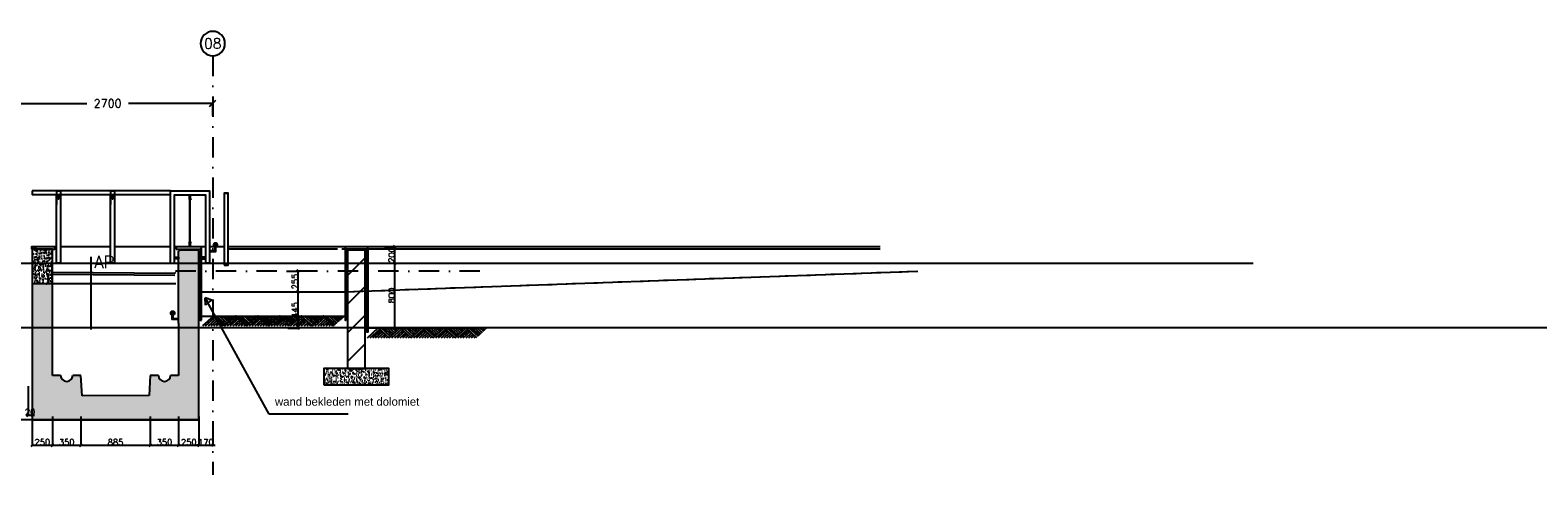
# Model space of a CAD drawing. Extents: x 98997 to 245130, y 18007 to 138999.
# Tile 56 of 58: x 146921 to 165501, y 111778 to 117254. Entities that reach past the tile are written whole.
import ezdxf
from ezdxf.enums import TextEntityAlignment as Align

# ---------------------------------------------------------------- set-up
doc = ezdxf.new("R2010")
doc.units = 0
doc.header["$LTSCALE"] = 20
doc.header["$MEASUREMENT"] = 0
doc.header["$PDSIZE"] = -1
for name, pattern in [('DASHDOT', [25, 12.5, -6.25, 0, -6.25]), ('HIDDEN', [9.375, 6.25, -3.125]), ('HIDDENX2', [0.75, 0.5, -0.25]), ('STRAM_0WT$0$DASHDOT', [25, 12.5, -6.25, 0, -6.25])]:
    doc.linetypes.add(name, pattern=pattern)
doc.layers.get('0').update_dxf_attribs({"linetype": 'CONTINUOUS'})
doc.layers.get('DEFPOINTS').update_dxf_attribs({"linetype": 'CONTINUOUS'})
for name, color, linetype in [('_DETAILNUMMERS', 4, 'CONTINUOUS'), ('_DETAILNUMMERSTEKST', 4, 'CONTINUOUS'), ('A--A23--_F--3-', 9, 'CONTINUOUS'), ('A--A28--_F--3-', 7, 'CONTINUOUS'), ('A--L$7A-_STRAMIEN', 1, 'DASHDOT'), ('A--L$7A3-_STRAMIEN', 3, 'CONTINUOUS'), ('A--L11D5_GRONDWERK', 5, 'CONTINUOUS'), ('A--L13D4_VLOEREN', 4, 'CONTINUOUS'), ('A--L16--', 7, 'CONTINUOUS'), ('A--L16--_F123-', 7, 'CONTINUOUS'), ('A--L21D3_BUITENWAND', 3, 'CONTINUOUS'), ('A--L28--', 7, 'CONTINUOUS'), ('A--L28--_F--3-', 1, 'CONTINUOUS'), ('A--L28DC1_KONSTR', 1, 'HIDDEN'), ('A--M$1A-_F123-', 1, 'CONTINUOUS'), ('A--M1$A-_F123-', 1, 'CONTINUOUS'), ('A--T$1A-_F123_20', 1, 'CONTINUOUS'), ('A--T$7A-_STRAMIEN', 2, 'CONTINUOUS'), ('STRAM_0WT$0$A--L$7A-_STRAMIEN', 1, 'STRAM_0WT$0$DASHDOT'), ('X--LR---_CP', 7, 'CONTINUOUS')]:
    doc.layers.add(name, color=color, linetype=linetype)
doc.styles.add('ALFA-0_25', font='ROMANS')
doc.styles.add('EB2', font='ARIAL.TTF')
doc.styles.add('HIEMSTRA', font='romans.shx')
doc.styles.add('MAATLIJN', font='ROMANS')
doc.dimstyles.new('ALFA25', dxfattribs={"dimscale": 0.3, "dimtxt": 50, "dimasz": 100, "dimexe": 0, "dimexo": 0, "dimgap": 2, "dimtad": 1, "dimdec": 0, "dimzin": 0, "dimdsep": 46, "dimtxsty": 'MAATLIJN', "dimblk1": 'OBLIQUE', "dimblk2": 'OBLIQUE', "dimsah": 1, "dimcen": 0, "dimclrd": 1, "dimclre": 1, "dimclrt": 2, "dimadec": 0, "dimazin": 0, "dimtfac": 0.75, "dimtdec": 4, "dimtix": 1, "dimtmove": 2, "dimatfit": 3, "dimldrblk": 'OBLIQUE', "dimfxl": 0, "dimtvp": 1.5, "dimtolj": 1, "dimtzin": 0, "dimarcsym": 0})
doc.dimstyles.get("Standard").update_dxf_attribs({"dimscale": 40, "dimtxt": 2.5, "dimasz": 2, "dimexe": 0.3, "dimexo": 0.3, "dimgap": 2, "dimtad": 1, "dimdec": 0, "dimzin": 0, "dimdsep": 46, "dimtxsty": 'HIEMSTRA', "dimblk1": 'OBLIQUE', "dimblk2": 'OBLIQUE', "dimsah": 1, "dimcen": 0.09, "dimdle": 0.3, "dimclrd": 1, "dimclre": 1, "dimclrt": 3, "dimadec": 0, "dimazin": 0, "dimtfac": 1, "dimtdec": 4, "dimtix": 1, "dimtmove": 2, "dimatfit": 3, "dimldrblk": 'OBLIQUE', "dimfxl": 0, "dimtvp": 625, "dimtolj": 1, "dimtzin": 0, "dimarcsym": 0})
pattern_1 = [(50, (46200.784, -30661.7), (71.726018, -6.275213), [7.5, -82.5]), (355, (46200.78, -30661.7), (-13.875133, 75.219213), [6, -66]), (100.4514, (46206.76, -30662.224), (57.850938, 68.943954), [6.37402, -70.11421]), (46.1842, (46200.78, -30641.7), (106.724105, -16.5519), [11.25, -123.75]), (96.6356, (46209.68, -30643.08), (93.46627, 97.41179), [9.56103, -105.1713]), (351.1842, (46200.78, -30641.7), (93.466195, 97.41186), [9, -99]), (21, (46210.784, -30646.7), (59.690705, -40.26189), [7.5, -82.5]), (326, (46210.78, -30646.7), (24.331533, 72.515005), [6, -66]), (71.4514, (46215.76, -30650.06), (84.022263, 32.25305), [6.37402, -70.11421]), (37.5, (46200.784, -30661.701), (1.2159855, 33.2893854), [0, -65.2, 0, -67, 0, -66.25]), (7.5, (46200.784, -30661.7), (26.306954, 39.441171), [0, -38.2, 0, -63.7, 0, -25.25]), (327.5, (46178.484, -30661.701), (53.3822436, -2.255487), [0, -25, 0, -78, 0, -103.5]), (317.5, (46168.484, -30661.7), (58.318617, 10.010498), [0, -32.5, 0, -51.8, 0, -73.5])]

# ---------------------------------------------------------------- blocks, each defined once
blk = doc.blocks.new('Q010064-')
at = {"layer": 'A--L16--_F123-', "color": 1, "linetype": 'Continuous'}
for points in [[(37.5, -37.5), (75, 0)], [(75, -75), (150, 0)], [(112.5, -112.5), (225, 0)], [(150, -150), (300, 0)], [(187.5, -187.5), (375, 0)], [(225, -225), (450, 0)], [(262.5, -262.5), (525, 0)], [(300, -300), (600, 0)], [(900, -300), (600, 0)], [(375, -300), (337.5, -262.5)], [(450, -300), (375, -225)], [(525, -300), (412.5, -187.5)], [(600, -300), (450, -150)], [(675, -300), (487.5, -112.5)], [(750, -300), (525, -75)], [(825, -300), (562.5, -37.5)]]:
    blk.add_lwpolyline(points, dxfattribs=at)
at = {"layer": 'X--LR---_CP'}
blk.add_point((600, 0), dxfattribs=at)
blk.add_point((600, 0), dxfattribs=at)
blk = doc.blocks.new('A$C1CA82ED4')
at = {"layer": 'A--L16--', "xscale": 0.4504033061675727, "yscale": 0.3999999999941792}
for p in [(-17, 120), (253, 120), (524, 120), (794, 120), (1064, 120)]:
    blk.add_blockref('Q010064-', p, dxfattribs=at)
blk = doc.blocks.new('_OBLIQUE')
at = {"color": 0, "linetype": 'ByBlock'}
blk.add_line((-0.5, -0.5), (0.5, 0.5), dxfattribs=at)
blk = doc.blocks.new('*D607')
at = {"layer": 'A--M1$A-_F123-', "color": 1, "lineweight": -2}
for p, q in [((151286, 114586), (151415, 114586)), ((151415, 114386), (151415, 114586)), ((151286, 114386), (151415, 114386))]:
    blk.add_line(p, q, dxfattribs=at)
at = {"layer": 'DEFPOINTS', "color": 0}
for p in [(151286, 114586), (151415, 114586), (151286, 114386)]:
    blk.add_point(p, dxfattribs=at)
at = {"layer": 'A--M1$A-_F123-', "color": 1, "lineweight": -2, "xscale": 30, "yscale": 30, "zscale": 30}
for p, rotation in [((151415, 114586), 90), ((151415, 114386), 270)]:
    blk.add_blockref('_OBLIQUE', p, dxfattribs=dict(at, rotation=rotation))
at = {"layer": 'A--M1$A-_F123-', "color": 2, "insert": (151377, 114486), "char_height": 75, "attachment_point": 5, "rotation": 90, "style": 'MAATLIJN'}
blk.add_mtext('\\A1;200', dxfattribs=at)
blk = doc.blocks.new('*D608')
at = {"layer": 'A--M1$A-_F123-', "color": 1, "lineweight": -2}
for p, q in [((151286, 114386), (151415, 114386)), ((151415, 113586), (151415, 114386)), ((151287, 113586), (151415, 113586))]:
    blk.add_line(p, q, dxfattribs=at)
at = {"layer": 'DEFPOINTS', "color": 0}
for p in [(151286, 114386), (151415, 114386), (151287, 113586)]:
    blk.add_point(p, dxfattribs=at)
at = {"layer": 'A--M1$A-_F123-', "color": 1, "lineweight": -2, "xscale": 30, "yscale": 30, "zscale": 30}
for p, rotation in [((151415, 114386), 90), ((151415, 113586), 270)]:
    blk.add_blockref('_OBLIQUE', p, dxfattribs=dict(at, rotation=rotation))
at = {"layer": 'A--M1$A-_F123-', "color": 2, "insert": (151377, 113986), "char_height": 75, "attachment_point": 5, "rotation": 90, "style": 'MAATLIJN'}
blk.add_mtext('\\A1;800', dxfattribs=at)
blk = doc.blocks.new('*D609')
at = {"layer": 'A--M$1A-_F123-', "color": 1, "lineweight": -2}
for p, q in [((146459, 116353), (147620, 116353)), ((146471, 116232), (146471, 116365)), ((149183, 116353), (148132, 116353)), ((149171, 116204), (149171, 116365))]:
    blk.add_line(p, q, dxfattribs=at)
at = {"layer": 'DEFPOINTS', "color": 0}
for p in [(149171, 116353), (146471, 116220), (149171, 116192)]:
    blk.add_point(p, dxfattribs=at)
at = {"layer": 'A--M$1A-_F123-', "color": 1, "lineweight": -2, "xscale": 80, "yscale": 80, "zscale": 80, "rotation": 180}
blk.add_blockref('_OBLIQUE', (146471, 116353), dxfattribs=at)
at = {"layer": 'A--M$1A-_F123-', "color": 1, "lineweight": -2, "xscale": 80, "yscale": 80, "zscale": 80}
blk.add_blockref('_OBLIQUE', (149171, 116353), dxfattribs=at)
at = {"layer": 'A--M$1A-_F123-', "color": 3, "insert": (147876, 116353), "char_height": 100, "attachment_point": 5, "style": 'HIEMSTRA'}
blk.add_mtext('\\A1;2700', dxfattribs=at)
blk = doc.blocks.new('*D610')
at = {"layer": 'A--M1$A-_F123-', "color": 1, "lineweight": -2}
for p, q in [((150094, 114286), (150223, 114286)), ((150223, 114031), (150223, 114286)), ((150094, 114031), (150223, 114031))]:
    blk.add_line(p, q, dxfattribs=at)
at = {"layer": 'DEFPOINTS', "color": 0}
for p in [(150094, 114286), (150223, 114286), (150094, 114031)]:
    blk.add_point(p, dxfattribs=at)
at = {"layer": 'A--M1$A-_F123-', "color": 1, "lineweight": -2, "xscale": 30, "yscale": 30, "zscale": 30}
for p, rotation in [((150223, 114286), 90), ((150223, 114031), 270)]:
    blk.add_blockref('_OBLIQUE', p, dxfattribs=dict(at, rotation=rotation))
at = {"layer": 'A--M1$A-_F123-', "color": 2, "insert": (150185, 114159), "char_height": 75, "attachment_point": 5, "rotation": 90, "style": 'MAATLIJN'}
blk.add_mtext('\\A1;255', dxfattribs=at)
blk = doc.blocks.new('*D611')
at = {"layer": 'A--M1$A-_F123-', "color": 1, "lineweight": -2}
for p, q in [((150094, 114031), (150223, 114031)), ((150223, 113586), (150223, 114031)), ((150096, 113586), (150223, 113586))]:
    blk.add_line(p, q, dxfattribs=at)
at = {"layer": 'DEFPOINTS', "color": 0}
for p in [(150094, 114031), (150223, 114031), (150096, 113586)]:
    blk.add_point(p, dxfattribs=at)
at = {"layer": 'A--M1$A-_F123-', "color": 1, "lineweight": -2, "xscale": 30, "yscale": 30, "zscale": 30}
for p, rotation in [((150223, 114031), 90), ((150223, 113586), 270)]:
    blk.add_blockref('_OBLIQUE', p, dxfattribs=dict(at, rotation=rotation))
at = {"layer": 'A--M1$A-_F123-', "color": 2, "insert": (150185, 113809), "char_height": 75, "attachment_point": 5, "rotation": 90, "style": 'MAATLIJN'}
blk.add_mtext('\\A1;445', dxfattribs=at)
blk = doc.blocks.new('*D612')
at = {"layer": 'A--M1$A-_F123-', "color": 1, "lineweight": -2}
for p, q in [((151286, 114586), (151415, 114586)), ((151415, 114386), (151415, 114586)), ((151286, 114386), (151415, 114386))]:
    blk.add_line(p, q, dxfattribs=at)
at = {"layer": 'DEFPOINTS', "color": 0}
for p in [(151286, 114586), (151415, 114586), (151286, 114386)]:
    blk.add_point(p, dxfattribs=at)
at = {"layer": 'A--M1$A-_F123-', "color": 1, "lineweight": -2, "xscale": 30, "yscale": 30, "zscale": 30}
for p, rotation in [((151415, 114586), 90), ((151415, 114386), 270)]:
    blk.add_blockref('_OBLIQUE', p, dxfattribs=dict(at, rotation=rotation))
at = {"layer": 'A--M1$A-_F123-', "color": 2, "insert": (151377, 114486), "char_height": 75, "attachment_point": 5, "rotation": 90, "style": 'MAATLIJN'}
blk.add_mtext('\\A1;200', dxfattribs=at)
blk = doc.blocks.new('*D613')
at = {"layer": 'A--M1$A-_F123-', "color": 1, "lineweight": -2}
for p, q in [((151286, 114386), (151415, 114386)), ((151415, 113586), (151415, 114386)), ((151287, 113586), (151415, 113586))]:
    blk.add_line(p, q, dxfattribs=at)
at = {"layer": 'DEFPOINTS', "color": 0}
for p in [(151286, 114386), (151415, 114386), (151287, 113586)]:
    blk.add_point(p, dxfattribs=at)
at = {"layer": 'A--M1$A-_F123-', "color": 1, "lineweight": -2, "xscale": 30, "yscale": 30, "zscale": 30}
for p, rotation in [((151415, 114386), 90), ((151415, 113586), 270)]:
    blk.add_blockref('_OBLIQUE', p, dxfattribs=dict(at, rotation=rotation))
at = {"layer": 'A--M1$A-_F123-', "color": 2, "insert": (151377, 113986), "char_height": 75, "attachment_point": 5, "rotation": 90, "style": 'MAATLIJN'}
blk.add_mtext('\\A1;800', dxfattribs=at)
blk = doc.blocks.new('*D614')
at = {"layer": 'A--M1$A-_F123-', "color": 1, "lineweight": -2}
for p, q in [((146946, 112868), (146946, 112142)), ((147196, 112497), (147196, 112142)), ((146946, 112142), (147196, 112142))]:
    blk.add_line(p, q, dxfattribs=at)
at = {"layer": 'DEFPOINTS', "color": 0}
for p in [(146946, 112868), (147196, 112497), (147196, 112142)]:
    blk.add_point(p, dxfattribs=at)
at = {"layer": 'A--M1$A-_F123-', "color": 1, "lineweight": -2, "xscale": 30, "yscale": 30, "zscale": 30, "rotation": 180}
blk.add_blockref('_OBLIQUE', (146946, 112142), dxfattribs=at)
at = {"layer": 'A--M1$A-_F123-', "color": 1, "lineweight": -2, "xscale": 30, "yscale": 30, "zscale": 30}
blk.add_blockref('_OBLIQUE', (147196, 112142), dxfattribs=at)
at = {"layer": 'A--M1$A-_F123-', "color": 2, "insert": (147071, 112180), "char_height": 75, "attachment_point": 5, "style": 'MAATLIJN'}
blk.add_mtext('\\A1;250', dxfattribs=at)
blk = doc.blocks.new('*D615')
at = {"layer": 'A--M1$A-_F123-', "color": 1, "lineweight": -2}
for p, q in [((147546, 112497), (147546, 112142)), ((148401, 112497), (148401, 112142)), ((147546, 112142), (148401, 112142))]:
    blk.add_line(p, q, dxfattribs=at)
at = {"layer": 'DEFPOINTS', "color": 0}
for p in [(147546, 112497), (148401, 112497), (148401, 112142)]:
    blk.add_point(p, dxfattribs=at)
at = {"layer": 'A--M1$A-_F123-', "color": 1, "lineweight": -2, "xscale": 30, "yscale": 30, "zscale": 30, "rotation": 180}
blk.add_blockref('_OBLIQUE', (147546, 112142), dxfattribs=at)
at = {"layer": 'A--M1$A-_F123-', "color": 1, "lineweight": -2, "xscale": 30, "yscale": 30, "zscale": 30}
blk.add_blockref('_OBLIQUE', (148401, 112142), dxfattribs=at)
at = {"layer": 'A--M1$A-_F123-', "color": 2, "insert": (147973, 112180), "char_height": 75, "attachment_point": 5, "style": 'MAATLIJN'}
blk.add_mtext('\\A1;885', dxfattribs=at)
blk = doc.blocks.new('*D616')
at = {"layer": 'A--M1$A-_F123-', "color": 1, "lineweight": -2}
for p, q in [((148751, 112497), (148751, 112142)), ((149001, 112497), (149001, 112142)), ((148751, 112142), (149001, 112142))]:
    blk.add_line(p, q, dxfattribs=at)
at = {"layer": 'DEFPOINTS', "color": 0}
for p in [(148751, 112497), (149001, 112497), (149001, 112142)]:
    blk.add_point(p, dxfattribs=at)
at = {"layer": 'A--M1$A-_F123-', "color": 1, "lineweight": -2, "xscale": 30, "yscale": 30, "zscale": 30, "rotation": 180}
blk.add_blockref('_OBLIQUE', (148751, 112142), dxfattribs=at)
at = {"layer": 'A--M1$A-_F123-', "color": 1, "lineweight": -2, "xscale": 30, "yscale": 30, "zscale": 30}
blk.add_blockref('_OBLIQUE', (149001, 112142), dxfattribs=at)
at = {"layer": 'A--M1$A-_F123-', "color": 2, "insert": (148876, 112180), "char_height": 75, "attachment_point": 5, "style": 'MAATLIJN'}
blk.add_mtext('\\A1;250', dxfattribs=at)
blk = doc.blocks.new('*D617')
at = {"layer": 'A--M1$A-_F123-', "color": 1, "lineweight": -2}
for p, q in [((147196, 112497), (147196, 112142)), ((147546, 112497), (147546, 112142)), ((147196, 112142), (147546, 112142))]:
    blk.add_line(p, q, dxfattribs=at)
at = {"layer": 'DEFPOINTS', "color": 0}
for p in [(147196, 112497), (147546, 112497), (147546, 112142)]:
    blk.add_point(p, dxfattribs=at)
at = {"layer": 'A--M1$A-_F123-', "color": 1, "lineweight": -2, "xscale": 30, "yscale": 30, "zscale": 30, "rotation": 180}
blk.add_blockref('_OBLIQUE', (147196, 112142), dxfattribs=at)
at = {"layer": 'A--M1$A-_F123-', "color": 1, "lineweight": -2, "xscale": 30, "yscale": 30, "zscale": 30}
blk.add_blockref('_OBLIQUE', (147546, 112142), dxfattribs=at)
at = {"layer": 'A--M1$A-_F123-', "color": 2, "insert": (147371, 112180), "char_height": 75, "attachment_point": 5, "style": 'MAATLIJN'}
blk.add_mtext('\\A1;350', dxfattribs=at)
blk = doc.blocks.new('*D618')
at = {"layer": 'A--M1$A-_F123-', "color": 1, "lineweight": -2}
for p, q in [((148402, 112495), (148402, 112142)), ((148751, 112497), (148751, 112142)), ((148402, 112142), (148751, 112142))]:
    blk.add_line(p, q, dxfattribs=at)
at = {"layer": 'DEFPOINTS', "color": 0}
for p in [(148402, 112495), (148751, 112497), (148751, 112142)]:
    blk.add_point(p, dxfattribs=at)
at = {"layer": 'A--M1$A-_F123-', "color": 1, "lineweight": -2, "xscale": 30, "yscale": 30, "zscale": 30, "rotation": 180}
blk.add_blockref('_OBLIQUE', (148402, 112142), dxfattribs=at)
at = {"layer": 'A--M1$A-_F123-', "color": 1, "lineweight": -2, "xscale": 30, "yscale": 30, "zscale": 30}
blk.add_blockref('_OBLIQUE', (148751, 112142), dxfattribs=at)
at = {"layer": 'A--M1$A-_F123-', "color": 2, "insert": (148576, 112180), "char_height": 75, "attachment_point": 5, "style": 'MAATLIJN'}
blk.add_mtext('\\A1;350', dxfattribs=at)
blk = doc.blocks.new('*D619')
at = {"layer": 'A--M1$A-_F123-', "color": 1, "lineweight": -2}
for p, q in [((149001, 112497), (149001, 112142)), ((149171, 112297), (149171, 112142)), ((149001, 112142), (148971, 112142)), ((149001, 112142), (149171, 112142)), ((149171, 112142), (149201, 112142))]:
    blk.add_line(p, q, dxfattribs=at)
at = {"layer": 'DEFPOINTS', "color": 0}
for p in [(149001, 112497), (149171, 112297), (149171, 112142)]:
    blk.add_point(p, dxfattribs=at)
at = {"layer": 'A--M1$A-_F123-', "color": 1, "lineweight": -2, "xscale": 30, "yscale": 30, "zscale": 30}
blk.add_blockref('_OBLIQUE', (149001, 112142), dxfattribs=at)
at = {"layer": 'A--M1$A-_F123-', "color": 1, "lineweight": -2, "xscale": 30, "yscale": 30, "zscale": 30, "rotation": 180}
blk.add_blockref('_OBLIQUE', (149171, 112142), dxfattribs=at)
at = {"layer": 'A--M1$A-_F123-', "color": 2, "insert": (149086, 112180), "char_height": 75, "attachment_point": 5, "style": 'MAATLIJN'}
blk.add_mtext('\\A1;170', dxfattribs=at)
blk = doc.blocks.new('*D620')
at = {"layer": 'A--M1$A-_F123-', "color": 1, "lineweight": -2}
for p, q in [((146896, 112868), (146896, 112513)), ((146946, 112868), (146946, 112513)), ((146896, 112513), (146866, 112513)), ((146896, 112513), (146946, 112513)), ((146946, 112513), (146976, 112513))]:
    blk.add_line(p, q, dxfattribs=at)
at = {"layer": 'DEFPOINTS', "color": 0}
for p in [(146896, 112868), (146946, 112868), (146946, 112513)]:
    blk.add_point(p, dxfattribs=at)
at = {"layer": 'A--M1$A-_F123-', "color": 1, "lineweight": -2, "xscale": 30, "yscale": 30, "zscale": 30}
blk.add_blockref('_OBLIQUE', (146896, 112513), dxfattribs=at)
at = {"layer": 'A--M1$A-_F123-', "color": 1, "lineweight": -2, "xscale": 30, "yscale": 30, "zscale": 30, "rotation": 180}
blk.add_blockref('_OBLIQUE', (146946, 112513), dxfattribs=at)
at = {"layer": 'A--M1$A-_F123-', "color": 2, "insert": (146921, 112552), "char_height": 75, "attachment_point": 5, "style": 'MAATLIJN'}
blk.add_mtext('\\A1;20', dxfattribs=at)
blk = doc.blocks.new('Q021887-')
at = {"layer": 'A--L28--_F--3-', "color": 4, "linetype": 'Continuous'}
blk.add_lwpolyline([(0, 24.15, 1), (0, -24.15, 1), (0, 24.15), (0, 21.55, -1), (0, -21.55, -1), (0, 21.55)], format="xyb", close=True, dxfattribs=at)
at = {"layer": 'X--LR---_CP', "color": 4, "linetype": 'Continuous'}
blk.add_point((0, 0), dxfattribs=at)
blk = doc.blocks.new('Q022322-')
at = {"layer": 'A--L28--_F--3-', "color": 4, "linetype": 'Continuous'}
blk.add_lwpolyline([(0, 10, 1), (0, -10, 1), (0, 10), (0, 8, -1), (0, -8, -1), (0, 8)], format="xyb", close=True, dxfattribs=at)
at = {"layer": 'X--LR---_CP', "color": 4, "linetype": 'Continuous'}
blk.add_point((0, 0), dxfattribs=at)
blk = doc.blocks.new('A$C3D0F7C18')
at = {"layer": 'A--L28DC1_KONSTR', "color": 1, "linetype": 'Continuous'}
for p, q in [((-5, 600), (-5, 640)), ((5, 600), (5, 640)), ((-5, 0), (-5, 41)), ((5, 0), (5, 41))]:
    blk.add_line(p, q, dxfattribs=at)
at = {"layer": 'A--L28DC1_KONSTR', "color": 0, "linetype": 'Continuous'}
for p, q in [((-2, 60), (-2, 580)), ((2, 60), (2, 580))]:
    blk.add_line(p, q, dxfattribs=at)
at = {"layer": 'A--L28--', "color": 0, "linetype": 'Continuous', "extrusion": (0, 0, -1), "xscale": -1, "zscale": -1, "rotation": 180}
blk.add_blockref('Q022322-', (0, 590), dxfattribs=at)
at = {"layer": 'A--L28--', "color": 0, "linetype": 'Continuous', "extrusion": (0, 0, -1), "zscale": -1}
blk.add_blockref('Q022322-', (0, 50), dxfattribs=at)

msp = doc.modelspace()

# ---------------------------------------------------------------- hatches: boundary and pattern name
at = {"layer": '_DETAILNUMMERS'}
h = msp.add_hatch(dxfattribs=at)
h.set_pattern_fill('ANSI31', color=1, scale=2000, style=0)
h.set_pattern_definition([(45, (-12171.26, 21940.57), (-176.7767, 176.7767), [])])
h.paths.add_polyline_path([(150831.1, 113086.5), (151051.1, 113086.5), (151051.1, 114546.5), (150831.1, 114546.5)])
at = {"layer": 'A--A23--_F--3-'}
h = msp.add_hatch(dxfattribs=at)
h.set_pattern_fill('AR-CONC', color=256, scale=10, style=0)
h.set_pattern_definition(pattern_1)
h.paths.add_polyline_path([(147146.1, 114294.8), (147176.1, 114294.9), (147196.1, 114274.9), (147196.1, 114556.4), (146946.1, 114578.1), (146946.1, 114131.5), (147146.1, 114131.5)])
h.paths.add_polyline_path([(147196.1, 114274.9), (147176.1, 114294.9), (147146.1, 114294.8), (147146.1, 114131.5), (147196.1, 114131.5)], flags=16)
h = msp.add_hatch(dxfattribs=at)
h.set_pattern_fill('AR-CONC', color=256, scale=10, style=0)
h.set_pattern_definition(pattern_1)
h.paths.add_polyline_path([(149001.1, 113644), (149001.1, 114531.5), (148986.1, 114546.5), (148766.1, 114546.5), (148751.1, 114531.5), (148751.5, 113644), (148751.1, 113002.9), (148651.1, 113002.9, -1), (148501.1, 113002.9), (148401.1, 113002.9), (148386.1, 112752.9), (147561.2, 112751.3), (147546.1, 113002.9), (147446.1, 113002.9, -1), (147296.1, 113002.9), (147196.1, 113002.9), (147196.1, 114131.5), (146946.1, 114131.5), (146946.1, 113599.8), (146946.1, 112453.5), (149001.1, 112453.5)])
h = msp.add_hatch(dxfattribs=at)
h.set_pattern_fill('AR-CONC', color=256, scale=10, style=0)
h.set_pattern_definition([(50, (-12156.26, 14464.416), (71.726018, -6.275213), [7.5, -82.5]), (355, (-12156.26, 14464.416), (-13.875133, 75.219213), [6, -66]), (100.4514, (-12150.284, 14463.89), (57.850938, 68.943954), [6.37402, -70.11421]), (46.1842, (-12156.26, 14484.42), (106.724105, -16.5519), [11.25, -123.75]), (96.6356, (-12147.37, 14483.04), (93.46627, 97.411787), [9.56103, -105.1713]), (351.1842, (-12156.26, 14484.42), (93.466195, 97.41186), [9, -99]), (21, (-12146.26, 14479.416), (59.690705, -40.261889), [7.5, -82.5]), (326, (-12146.26, 14479.416), (24.331533, 72.515005), [6, -66]), (71.4514, (-12141.29, 14476.06), (84.022263, 32.25305), [6.37402, -70.11421]), (37.5, (-12156.26, 14464.416), (1.2159855, 33.2893854), [0, -65.2, 0, -67, 0, -66.25]), (7.5, (-12156.26, 14464.416), (26.306954, 39.441171), [0, -38.2, 0, -63.7, 0, -25.25]), (327.5, (-12178.56, 14464.416), (53.3822436, -2.255487), [0, -25, 0, -78, 0, -103.5]), (317.5, (-12188.56, 14464.416), (58.318617, 10.010498), [0, -32.5, 0, -51.8, 0, -73.5])])
h.paths.add_polyline_path([(150541.1, 112886.5), (151341.1, 112886.5), (151341.1, 113086.5), (150541.1, 113086.5)])

# ---------------------------------------------------------------- linework, layer by layer
at = {"layer": '_DETAILNUMMERS', "color": 1}
for p, q in [((147246.1, 115213.9), (147246.1, 115106.2)), ((147246.1, 115213.9), (147246.1, 115106.2)), ((147296.1, 115228.5), (147296.1, 115106.2)), ((147296.1, 115228.5), (147296.1, 115106.2)), ((147910.1, 115213.9), (147910.1, 115106.2)), ((147910.1, 115213.9), (147910.1, 115106.2)), ((147960.1, 115228.5), (147960.1, 115106.2)), ((147960.1, 115228.5), (147960.1, 115106.2)), ((149310.1, 114586.5), (149131.1, 114586.5)), ((150701.1, 114586.5), (149360.1, 114586.5)), ((150801.1, 114586.5), (149360.1, 114586.5)), ((150710.1, 114556.5), (149360.1, 114556.5)), ((151131.1, 114586.5), (150751.1, 114586.5)), ((151131.1, 114556.5), (150760.1, 114556.5)), ((157395.1, 114556.5), (151131.1, 114556.5)), ((157395.1, 114556.5), (151131.1, 114556.5)), ((149031.1, 114031.5), (150791.1, 114031.5))]:
    msp.add_line(p, q, dxfattribs=at)
at = {"layer": '_DETAILNUMMERS'}
for p, q in [((147672.4, 113566.1), (147672.4, 114463.4)), ((150831.1, 114546.5), (150831.1, 113086.5)), ((142643.2, 114386.5), (161992.9, 114386.5)), ((147196.1, 114131.5), (146946.1, 114131.5)), ((149031.1, 113732.6), (150791.1, 113732.6)), ((149579.4, 113732.6), (150791.1, 113732.6)), ((156415.1, 113586.5), (151091.1, 113586.5)), ((152511.7, 113586.5), (151091.1, 113586.5)), ((152496.7, 113586.5), (151091.1, 113586.5))]:
    msp.add_line(p, q, dxfattribs=at)
at = {"layer": '_DETAILNUMMERS', "color": 2}
msp.add_line((157395.1, 114586.5), (151131.1, 114586.5), dxfattribs=at)
msp.add_line((157395.1, 114586.5), (151131.1, 114586.5), dxfattribs=at)
at = {"layer": '_DETAILNUMMERS', "color": 1, "linetype": 'HIDDEN'}
msp.add_line((150791.1, 114031.5), (157860.1, 114286.5), dxfattribs=at)
at = {"layer": '_DETAILNUMMERS', "color": 2}
for points in [[(146936.1, 114556.5), (147226.1, 114556.5), (147226.1, 114586.5), (146936.1, 114586.5)], [(148721.1, 114556.5), (149031.1, 114556.5), (149031.1, 114586.5), (148721.1, 114586.5)], [(149031.1, 113682.6), (149031.1, 114556.5), (149016.1, 114556.5), (149016.1, 113682.6)], [(150801.1, 114556.5), (151081.1, 114556.5), (151081.1, 114586.5), (150801.1, 114586.5)], [(150801.1, 114556.5), (151081.1, 114556.5), (151081.1, 114586.5), (150801.1, 114586.5)], [(150816.1, 113692.6), (150816.1, 114556.5), (150801.1, 114556.5), (150801.1, 113692.6)], [(150816.1, 113682.6), (150816.1, 114556.5), (150801.1, 114556.5), (150801.1, 113682.6)], [(151066.1, 113536.5), (151066.1, 114556.5), (151081.1, 114556.5), (151081.1, 113536.5)], [(151066.1, 113536.5), (151066.1, 114556.5), (151081.1, 114556.5), (151081.1, 113536.5)]]:
    msp.add_lwpolyline(points, close=True, dxfattribs=at)
at = {"layer": '_DETAILNUMMERS'}
for points in [[(150831.1, 113086.5), (151051.1, 113086.5), (151051.1, 114546.5), (150831.1, 114546.5)], [(150541.1, 112886.5), (151341.1, 112886.5), (151341.1, 113086.5), (150541.1, 113086.5)], [(150541.1, 112886.5), (151341.1, 112886.5), (151341.1, 113086.5), (150541.1, 113086.5)]]:
    msp.add_lwpolyline(points, close=True, dxfattribs=at)
at = {"layer": 'A--L$7A-_STRAMIEN'}
msp.add_line((152461.7, 114286.5), (148548.9, 114286.5), dxfattribs=at)
at = {"layer": 'A--L$7A3-_STRAMIEN', "linetype": 'Continuous', "extrusion": (0, 0, -1)}
msp.add_ellipse((149171.1, 117089.8), major_axis=(-106.1, 106.1), ratio=1, dxfattribs=at)
at = {"layer": 'A--L11D5_GRONDWERK'}
for q in [(152348.4, 113586.5), (152333.4, 113586.5)]:
    msp.add_line((151091.1, 113586.5), q, dxfattribs=at)
at = {"layer": 'A--L13D4_VLOEREN'}
for p, q in [((147196.1, 114556.4), (146946.1, 114556.5)), ((146946.1, 114556.5), (146946.1, 113599.8)), ((147196.1, 113002.9), (147196.1, 114556.4)), ((148766.1, 114546.5), (148751.1, 114531.5)), ((148751.1, 113644), (148751.1, 114531.5)), ((148986.1, 114546.5), (148766.1, 114546.5)), ((149001.1, 114531.5), (148986.1, 114546.5)), ((149001.1, 112733.8), (149001.1, 114531.5)), ((146946.1, 113644), (146946.1, 112452.9)), ((148751.1, 113644), (148751.1, 113002.9)), ((148751.5, 113644), (148751.5, 113644)), ((149001.1, 112452.9), (149001.1, 113644)), ((149001.1, 113644), (149001.1, 113644)), ((147296.1, 113002.9), (147196.1, 113002.9)), ((147546.1, 113002.9), (147446.1, 113002.9)), ((147561.2, 112751.3), (147546.1, 113002.9)), ((148401.1, 113002.9), (148386.1, 112752.9)), ((148501.1, 113002.9), (148401.1, 113002.9)), ((148751.1, 113002.9), (148651.1, 113002.9)), ((148751.1, 113002.9), (148751.1, 113002.9)), ((148386.1, 112752.9), (147561.2, 112751.3)), ((146946.1, 112452.9), (149001.1, 112452.9))]:
    msp.add_line(p, q, dxfattribs=at)
for centre in [(147371.1, 113002.9), (148576.1, 113002.9)]:
    msp.add_arc(centre, 75, 180, 0, dxfattribs=at)
at = {"layer": 'A--L21D3_BUITENWAND', "color": 1, "linetype": 'HIDDEN'}
msp.add_lwpolyline([(147196.1, 114131.5), (147146.1, 114131.5), (147146.1, 114294.8), (147176.1, 114294.9), (147196.1, 114274.9), (147196.1, 114274.9)], dxfattribs=at)
at = {"layer": 'A--L21D3_BUITENWAND'}
for points in [[(147196.1, 114274.9), (148705.2, 114261.8), (148716.1, 114272.7)], [(147196.1, 114249.9), (147196.1, 114249.9)], [(147196.1, 114249.9), (148705.2, 114236.8)], [(148716.1, 114131.5), (147196.1, 114131.5)]]:
    msp.add_lwpolyline(points, dxfattribs=at)
at = {"layer": 'A--L28DC1_KONSTR', "color": 1, "linetype": 'Continuous'}
for p, q in [((148651.1, 115276.6), (146945.7, 115276.6)), ((146945.7, 115276.6), (146945.7, 115226.6)), ((148651.1, 115226.6), (146945.7, 115226.6)), ((147246.1, 114386.4), (147246.1, 115231.1)), ((147266.1, 115230), (147266.1, 115173.6)), ((147276.1, 115229.5), (147276.1, 115173.6)), ((147296.1, 115228.5), (147296.1, 114386.4)), ((147910.1, 114386.5), (147910.1, 115231.1)), ((147930.1, 115230.1), (147930.1, 115173.6)), ((147940.1, 115229.6), (147940.1, 115173.6)), ((147960.1, 115228.5), (147960.1, 114386.5)), ((147276.1, 115173.6), (147266.1, 115173.6)), ((147940.1, 115173.6), (147930.1, 115173.6)), ((147246.1, 114586.5), (147196.1, 114586.5)), ((147910.1, 114586.5), (147296.1, 114586.5)), ((147910.1, 114586.5), (147296.1, 114586.5)), ((148651.1, 114586.5), (147960.1, 114586.5)), ((148651.1, 114586.5), (147960.1, 114586.5)), ((149081.1, 114586.5), (148701.1, 114586.5)), ((148751.1, 114586.5), (148701.1, 114586.5)), ((147296.1, 114386.4), (147246.1, 114386.4)), ((147960.1, 114386.5), (147910.1, 114386.5)), ((148651.1, 114386.5), (148701.1, 114386.5)), ((149131.1, 114386.5), (149081.1, 114386.5)), ((150791.1, 114031.5), (157860.1, 114286.5)), ((149867.5, 112522.8), (149076.3, 113958.9)), ((149076.3, 113958.9), (149105.7, 113918.5)), ((149160.9, 113927.8), (149076.3, 113958.9)), ((149080.1, 113868.8), (149076.3, 113958.9)), ((149120.5, 113898.3), (149080.1, 113868.8)), ((149120.5, 113898.3), (149160.9, 113927.8)), ((180041.7, 113586.5), (137795.6, 113586.5)), ((149001.1, 112452.9), (146072.7, 112452.9)), ((150840.8, 112522.8), (149867.5, 112522.8))]:
    msp.add_line(p, q, dxfattribs=at)
at = {"layer": 'A--L28DC1_KONSTR', "color": 1, "linetype": 'HIDDENX2'}
for p, q in [((147246.1, 115276.6), (147296.1, 115276.6)), ((147246.1, 115276.6), (147246.1, 115231.1)), ((147296.1, 115276.6), (147296.1, 115228.5)), ((147910.1, 115276.6), (147960.1, 115276.6)), ((147910.1, 115276.6), (147910.1, 115231.1)), ((147960.1, 115276.6), (147960.1, 115228.5)), ((149310.1, 115248.7), (149360.1, 115248.7))]:
    msp.add_line(p, q, dxfattribs=at)
at = {"layer": 'A--L28DC1_KONSTR', "color": 1, "linetype": 'Continuous'}
for points in [[(148651.1, 114386.5), (148651.1, 115276.6), (149131.1, 115276.6), (149131.1, 114386.5)], [(148701.1, 114386.5), (148701.1, 115226.6), (149081.1, 115226.6), (149081.1, 114386.5)], [(149131.1, 114539.4), (149200.3, 114539.4), (149200.3, 114584.4)], [(149131.1, 114529.4), (149210.3, 114529.4), (149210.3, 114584.4)], [(148751.1, 113690.2), (148672, 113690.2), (148672, 113745.2)], [(148751.1, 113700.2), (148682, 113700.2), (148682, 113745.2)]]:
    msp.add_lwpolyline(points, dxfattribs=at)
for points in [[(149310.1, 114358.7), (149360.1, 114358.7), (149360.1, 115248.7), (149310.1, 115248.7)], [(148751.1, 114436.5), (148701.1, 114436.5), (148701.1, 114456.5), (148751.1, 114456.5)], [(149031.1, 114436.5), (149081.1, 114436.5), (149081.1, 114456.5), (149031.1, 114456.5)]]:
    msp.add_lwpolyline(points, close=True, dxfattribs=at)
at = {"layer": 'STRAM_0WT$0$A--L$7A-_STRAMIEN'}
msp.add_line((149171.1, 116938.2), (149171.1, 111777.5), dxfattribs=at)

# ---------------------------------------------------------------- block references
at = {"layer": '_DETAILNUMMERS', "xscale": -1}
msp.add_blockref('A$C1CA82ED4', (152545.6, 113466.5), dxfattribs=at)
at = {"layer": 'A--L16--', "extrusion": (0, 0, -1), "xscale": 0.4504033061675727, "yscale": 0.4000000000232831, "zscale": -1}
for p in [(-149455.4, 113732.6), (-149725.6, 113732.6), (-149995.9, 113732.6), (-150266.1, 113732.6), (-150536.3, 113732.6), (-150806.6, 113732.6)]:
    msp.add_blockref('Q010064-', p, dxfattribs=at)
at = {"layer": 'A--L28--', "color": 0, "linetype": 'Continuous'}
msp.add_blockref('Q021887-', (149205.3, 114608.4), dxfattribs=at)
at = {"layer": 'A--L28--', "color": 0, "linetype": 'Continuous', "xscale": -1}
msp.add_blockref('Q021887-', (148677, 113769.2), dxfattribs=at)
at = {"layer": 'A--L28DC1_KONSTR', "color": 1, "linetype": 'Continuous'}
msp.add_blockref('A$C3D0F7C18', (148891.1, 114586.5), dxfattribs=at)

# ---------------------------------------------------------------- texts
at = {"layer": '_DETAILNUMMERSTEKST', "style": 'HIEMSTRA'}
msp.add_text('AP', height=150, dxfattribs=at).set_placement((147709.6, 114323))
at = {"layer": 'A--T$1A-_F123_20', "style": 'EB2'}
msp.add_text('wand bekleden met dolomiet ', height=100, dxfattribs=at).set_placement((149938, 112628.9))
at = {"layer": 'A--T$7A-_STRAMIEN', "style": 'ALFA-0_25'}
msp.add_text('08', height=125, dxfattribs=at).set_placement((149171.1, 117089.8), align=Align.MIDDLE_CENTER)

# ---------------------------------------------------------------- dimensions: what is measured, and where the dimension line sits
at = {"layer": 'A--M$1A-_F123-'}
dim = msp.add_linear_dim(base=(149171.1, 116353.3), p1=(146471.1, 116219.8), p2=(149171.1, 116192.2), dimstyle='Standard', override={"dimscale": 40, "dimtxsty": 'HIEMSTRA', "dimclrt": 3}, dxfattribs=at)
dim.commit()
dim.dimension.update_dxf_attribs({"geometry": '*D609', "text_midpoint": (147875.7, 116353.3), "dimtype": 160})
at = {"layer": 'A--M1$A-_F123-'}
for base, p1, p2, picture, middle in [((151414.8, 114586.5), (151285.8, 114386.5), (151285.8, 114586.5), '*D607', (151376.7, 114486.5)), ((151414.8, 114586.5), (151285.8, 114386.5), (151285.8, 114586.5), '*D612', (151376.7, 114486.5)), ((150223.4, 114286.5), (150094.4, 114031.5), (150094.4, 114286.5), '*D610', (150185.3, 114159)), ((151414.8, 114386.5), (151287.3, 113586.5), (151285.8, 114386.5), '*D608', (151376.7, 113986.5)), ((151414.8, 114386.5), (151287.3, 113586.5), (151285.8, 114386.5), '*D613', (151376.7, 113986.5)), ((150223.4, 114031.5), (150096, 113586.5), (150094.4, 114031.5), '*D611', (150185.3, 113809))]:
    dim = msp.add_linear_dim(base=base, p1=p1, p2=p2, angle=90, dimstyle='ALFA25', override={"dimtxt": 250}, dxfattribs=at)
    dim.commit()
    dim.dimension.update_dxf_attribs({"geometry": picture, "text_midpoint": middle})
for base, p1, p2, text, picture, middle in [((146946.1, 112513.4), (146895.8, 112868.3), (146946.1, 112868.4), '20', '*D620', (146921, 112551.5)), ((148401.1, 112141.8), (147545.8, 112496.8), (148401.1, 112496.8), '885', '*D615', (147973.5, 112179.9))]:
    dim = msp.add_linear_dim(base=base, p1=p1, p2=p2, text=text, dimstyle='ALFA25', override={"dimtxt": 250}, dxfattribs=at)
    dim.commit()
    dim.dimension.update_dxf_attribs({"geometry": picture, "text_midpoint": middle})
for base, p1, p2, picture, middle in [((147195.8, 112141.8), (146946.1, 112868.3), (147195.8, 112496.8), '*D614', (147071, 112179.9)), ((147545.8, 112141.8), (147196.1, 112496.6), (147545.8, 112496.8), '*D617', (147371, 112179.9)), ((148751.1474, 112141.8127), (148401.5948, 112495.2614), (148751.1474, 112496.7784), '*D618', (148576.3711, 112179.9127)), ((149001.1, 112141.8), (148751.1, 112496.8), (149001.1, 112496.8), '*D616', (148876.1, 112179.9)), ((149171.1, 112141.8), (149001.1, 112496.8), (149171.1, 112296.6), '*D619', (149086.1, 112179.9))]:
    dim = msp.add_linear_dim(base=base, p1=p1, p2=p2, dimstyle='ALFA25', override={"dimtxt": 250}, dxfattribs=at)
    dim.commit()
    dim.dimension.update_dxf_attribs({"geometry": picture, "text_midpoint": middle})

doc.saveas('drawing.dxf')
